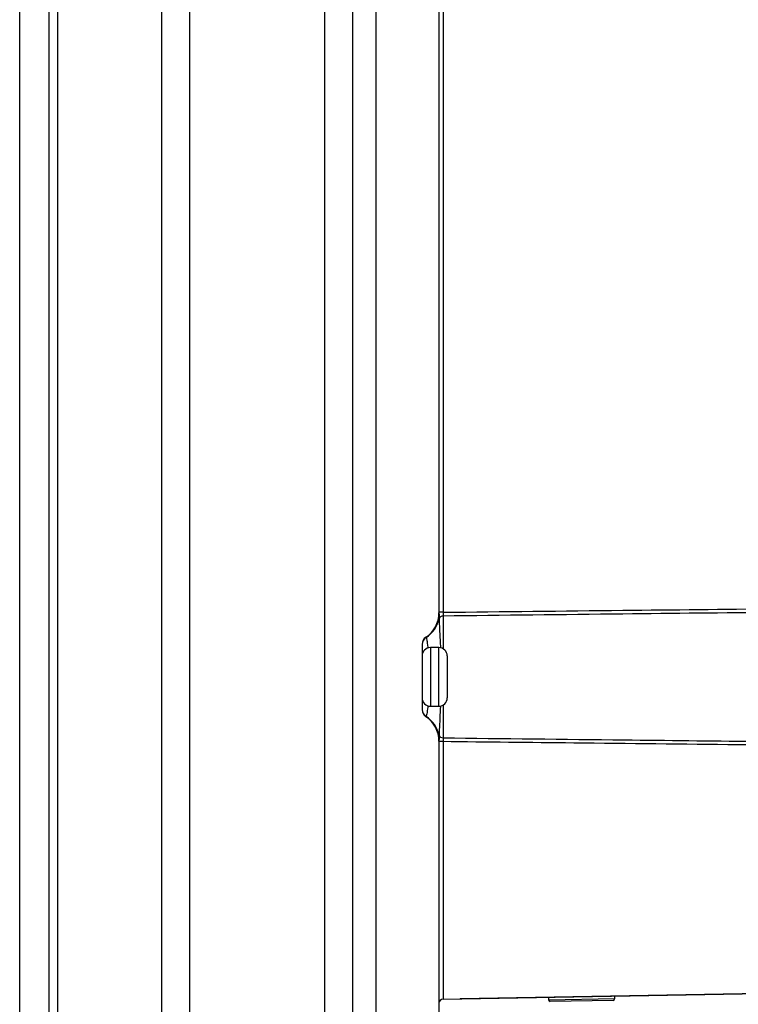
# Model space of a CAD drawing. Header units: millimetres. Extents: x -0.53 to 0.61, y -0.22 to 0.52.
# Tile 5 of 77: x -0.3 to -0.21, y 0.03 to 0.14. Entities that reach past the tile are written whole.
import ezdxf

# ---------------------------------------------------------------- set-up
doc = ezdxf.new("R2010")
doc.units = ezdxf.units.MM
doc.layers.add('FORMAT', color=7, linetype='Continuous')

msp = doc.modelspace()

# ---------------------------------------------------------------- linework, layer by layer
at = {"layer": 'FORMAT', "color": 7, "linetype": 'Continuous', "lineweight": 25}
for p, q in [((-0.297692, 0.022519), (-0.297692, 0.279519)), ((-0.294192, 0.022519), (-0.294192, 0.279519)), ((-0.293192, 0.279519), (-0.293192, 0.022519)), ((-0.280736, 0.022519), (-0.280736, 0.279519)), ((-0.277443, 0.279519), (-0.277443, 0.022519)), ((-0.261292, 0.022519), (-0.261292, 0.279519)), ((-0.257998, 0.279519), (-0.257998, 0.022519)), ((-0.255192, 0.022475), (-0.255192, 0.279562)), ((-0.247692, 0.228374), (-0.247692, 0.073663)), ((-0.247201, 0.228308), (-0.247201, 0.07373)), ((-0.247201, 0.07373), (-0.247692, 0.07373)), ((-0.247201, 0.073276), (-0.247201, 0.06939)), ((-0.249243, 0.070753), (-0.249222, 0.070739)), ((-0.249692, 0.069922), (-0.249692, 0.062115)), ((-0.247692, 0.069519), (-0.248692, 0.069519)), ((-0.248692, 0.069519), (-0.248692, 0.062519)), ((-0.247692, 0.066447), (-0.247692, 0.069519)), ((-0.246692, 0.068519), (-0.246692, 0.066325)), ((-0.247692, 0.062519), (-0.247692, 0.066447)), ((-0.246692, 0.066325), (-0.246692, 0.063519)), ((-0.248692, 0.062519), (-0.247692, 0.062519)), ((-0.247201, 0.062647), (-0.247201, 0.058761)), ((-0.249222, 0.061298), (-0.249243, 0.061284)), ((-0.247692, 0.058374), (-0.247692, 0.022606)), ((-0.247201, 0.058308), (-0.247692, 0.058308)), ((-0.247201, 0.058308), (-0.247201, 0.027615)), ((-0.247201, 0.027615), (-0.183138, 0.028733)), ((-0.183139, 0.028733), (-0.24067, 0.027729)), ((-0.245184, 0.02765), (-0.245171, 0.02765)), ((-0.24067, 0.027729), (-0.245171, 0.02765)), ((-0.24067, 0.027729), (-0.24067, 0.027729)), ((-0.234621, 0.027834), (-0.234616, 0.027534)), ((-0.234616, 0.027534), (-0.226717, 0.027672)), ((-0.226914, 0.027469), (-0.234412, 0.027338)), ((-0.226717, 0.027672), (-0.226722, 0.027972))]:
    msp.add_line(p, q, dxfattribs=at)
for centre, radius, start, end in [((-0.251192, 0.073663), 0.0035, 303.748989, 0), ((-0.251105, 0.073704), 0.0035128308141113, 302.410333, 347.305819), ((-0.247208, 0.072785), 0.00049198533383, 89.144217, 162.524295), ((-0.248698, 0.069893), 0.0009946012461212, 121.800293, 179.955681), ((-0.248692, 0.069922), 0.001, 123.748989, 180), ((-0.248692, 0.068519), 0.001, 90, 180), ((-0.247692, 0.068519), 0.001, 0, 90), ((-0.248692, 0.063519), 0.001, 180, 270), ((-0.247692, 0.063519), 0.001, 270, 360), ((-0.248698, 0.062144), 0.0009946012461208, 180.044319, 238.199707), ((-0.248692, 0.062115), 0.001, 180, 236.251011), ((-0.251192, 0.058374), 0.0035, 0, 56.251011), ((-0.251105, 0.058333), 0.0035128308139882, 12.694181, 57.589667), ((-0.247208, 0.059253), 0.0004919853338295, 197.475705, 270.855783), ((-0.247192, 0.027115), 0.0005, 91, 180), ((-0.234416, 0.027538), 0.0002, 181, 271), ((-0.226917, 0.027669), 0.0002, 271, 1)]:
    msp.add_arc(centre, radius, start, end, dxfattribs=at)
for points, knots in [([(-0.2472009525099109, 0.0737295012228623), (-0.2400511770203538, 0.0738082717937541), (-0.226875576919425, 0.0739534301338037), (-0.2003302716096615, 0.0742363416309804), (-0.1809346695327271, 0.0744334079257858), (-0.1675649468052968, 0.0745692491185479)], [0, 0, 0, 0, 0.2693434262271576, 0.4963458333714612, 1, 1, 1, 1]), ([(-0.1677245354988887, 0.0741357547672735), (-0.1810410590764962, 0.073996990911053), (-0.2003834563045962, 0.0737954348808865), (-0.2268755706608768, 0.0735059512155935), (-0.2400511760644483, 0.073357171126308), (-0.2472009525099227, 0.0732764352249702)], [0, 0, 0, 0, 0.502657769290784, 0.7301159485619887, 1, 1, 1, 1]), ([(-0.2476897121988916, 0.073639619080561), (-0.2476887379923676, 0.0736342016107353), (-0.2476864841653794, 0.0736216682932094), (-0.2476804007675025, 0.0735484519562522), (-0.2476791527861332, 0.0733685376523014), (-0.2476777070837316, 0.0731125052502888), (-0.247677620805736, 0.0729919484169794), (-0.2476775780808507, 0.0729322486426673)], [0, 0, 0, 0, 0.0328584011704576, 0.076017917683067, 0.2645991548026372, 0.6358293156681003, 1, 1, 1, 1]), ([(-0.2476775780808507, 0.0729322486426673), (-0.2476694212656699, 0.0727419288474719), (-0.2476499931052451, 0.0722886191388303), (-0.2475915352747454, 0.0711854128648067), (-0.2475393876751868, 0.0701333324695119), (-0.2475165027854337, 0.0695351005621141), (-0.2475144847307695, 0.0694823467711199)], [0, 0, 0, 0, 0.2590400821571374, 0.6169898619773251, 0.9662250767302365, 1, 1, 1, 1]), ([(-0.2472009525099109, 0.0737295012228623), (-0.2472014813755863, 0.0736732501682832), (-0.247202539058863, 0.0735607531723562), (-0.2472026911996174, 0.0734115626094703), (-0.2472019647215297, 0.0733205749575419), (-0.247201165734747, 0.0732857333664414), (-0.2472009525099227, 0.0732764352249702)], [0, 0, 0, 0, 0.2972855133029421, 0.5945440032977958, 0.8917963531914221, 0.9999999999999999, 0.9999999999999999, 0.9999999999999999, 0.9999999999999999]), ([(-0.2492217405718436, 0.0707385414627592), (-0.2491976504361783, 0.0706498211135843), (-0.2491496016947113, 0.0704728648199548), (-0.2490500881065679, 0.0699142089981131), (-0.2490056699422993, 0.0694897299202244), (-0.2490017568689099, 0.0694523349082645)], [0, 0, 0, 0, 0.4783270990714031, 0.9540425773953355, 1, 1, 1, 1]), ([(-0.2490071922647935, 0.0625779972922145), (-0.249020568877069, 0.0624540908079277), (-0.2490754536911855, 0.0619456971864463), (-0.2491660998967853, 0.0614856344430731), (-0.2492051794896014, 0.0613541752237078), (-0.2492217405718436, 0.0612984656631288)], [0, 0, 0, 0, 0.1566132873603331, 0.6425910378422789, 0.9999999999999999, 0.9999999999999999, 0.9999999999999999, 0.9999999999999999]), ([(-0.2475150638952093, 0.06255336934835), (-0.2475365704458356, 0.0620523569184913), (-0.2475833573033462, 0.0609624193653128), (-0.2476477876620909, 0.0598045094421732), (-0.247668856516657, 0.0593096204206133), (-0.2476775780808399, 0.0591047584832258)], [0, 0, 0, 0, 0.3326935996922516, 0.723764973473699, 1, 1, 1, 1]), ([(-0.2476775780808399, 0.0591047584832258), (-0.2476776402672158, 0.0590628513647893), (-0.2476777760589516, 0.0589713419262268), (-0.247678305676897, 0.0587715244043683), (-0.2476794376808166, 0.0585953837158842), (-0.2476815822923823, 0.0584915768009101), (-0.2476842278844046, 0.0584390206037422), (-0.2476872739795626, 0.0584105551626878), (-0.2476890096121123, 0.0584011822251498), (-0.2476897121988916, 0.0583973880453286)], [0, 0, 0, 0, 0.2697429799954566, 0.5890175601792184, 0.7924493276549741, 0.888392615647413, 0.9399609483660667, 0.9756960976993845, 0.9999999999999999, 0.9999999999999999, 0.9999999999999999, 0.9999999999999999]), ([(-0.2472009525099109, 0.0587605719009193), (-0.2472014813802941, 0.0587318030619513), (-0.2472025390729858, 0.0586742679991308), (-0.2472026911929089, 0.0585329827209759), (-0.2472019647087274, 0.0584042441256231), (-0.2472011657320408, 0.0583278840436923), (-0.2472009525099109, 0.0583075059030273)], [0, 0, 0, 0, 0.2972855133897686, 0.5945440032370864, 0.8917963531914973, 1, 1, 1, 1]), ([(-0.2472009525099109, 0.0587605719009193), (-0.2400064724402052, 0.0586792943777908), (-0.227668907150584, 0.0585399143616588), (-0.2093341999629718, 0.0583395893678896), (-0.191772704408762, 0.0581511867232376), (-0.1793542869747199, 0.0580218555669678), (-0.1729329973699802, 0.0579549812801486)], [0, 0, 0, 0, 0.2906169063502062, 0.4983688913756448, 0.7406176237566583, 1, 1, 1, 1]), ([(-0.1728017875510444, 0.0575204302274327), (-0.1793301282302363, 0.0575867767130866), (-0.1989346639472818, 0.0577860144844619), (-0.2237343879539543, 0.0580484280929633), (-0.2420057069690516, 0.0582501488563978), (-0.2472009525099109, 0.0583075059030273)], [0, 0, 0, 0, 0.2632413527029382, 0.7905109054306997, 1, 1, 1, 1])]:
    msp.add_open_spline(points, degree=3, knots=knots, dxfattribs=at)

doc.saveas('drawing.dxf')
